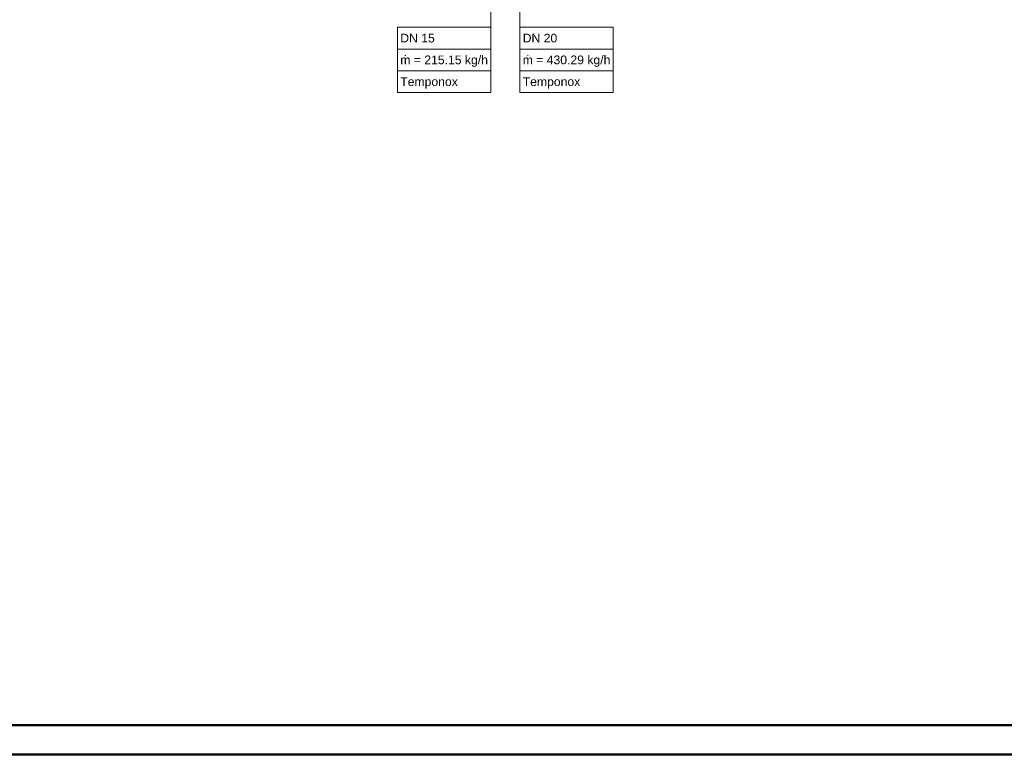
# Model space of a CAD drawing. Extents: x 635 to 1785, y -95 to 499.
# Tile 99 of 110: x 1356 to 1525, y -95 to 31. Entities that reach past the tile are written whole.
import ezdxf

# ---------------------------------------------------------------- set-up
doc = ezdxf.new("R2010")
doc.units = 0
doc.layers.get('0').update_dxf_attribs({"lineweight": 35})
for name, color, linetype, lineweight, true_color in [('H_Ruecklauf_Beschriftung', 5, 'Continuous', 18, 0x0000ff), ('H_Vorlauf_Beschriftung', 1, 'Continuous', 18, 0xff0000), ('Rahmen', 7, 'Continuous', 35, 0x009900)]:
    doc.layers.add(name, color=color, linetype=linetype, lineweight=lineweight, true_color=true_color)
doc.styles.get("Standard").update_dxf_attribs({"font": 'arial.ttf'})

# ---------------------------------------------------------------- blocks, each defined once
blk = doc.blocks.new('Bauteilbeschriftung-A06HSURQNL', base_point=(1420.48, 18.76))
at = {"color": 0, "linetype": 'ByBlock', "lineweight": -2, "ltscale": 0.18}
blk.add_line((1436.54, 30.01), (1436.54, 57.73), dxfattribs=at)
at = {"color": 0, "lineweight": -2}
for p, q in [((1420.48, 30.01), (1436.54, 30.01)), ((1420.48, 18.76), (1420.48, 30.01)), ((1436.54, 30.01), (1436.54, 18.76)), ((1420.48, 26.26), (1436.54, 26.26)), ((1420.48, 22.51), (1436.54, 22.51)), ((1436.54, 18.76), (1420.48, 18.76))]:
    blk.add_line(p, q, dxfattribs=at)
at = {"color": 0, "linetype": 'ByBlock', "lineweight": -2, "ltscale": 0.18, "char_height": 1.5, "attachment_point": 1}
for s, insert in [('{\\fArial;DN 15}', (1420.98, 28.89)), ('{\\fArial;ṁ = 215.15 kg/h}', (1420.98, 25.14)), ('{\\fArial;Temponox}', (1420.98, 21.39))]:
    blk.add_mtext(s, dxfattribs=dict(at, insert=insert))
blk = doc.blocks.new('Bauteilbeschriftung-A06HSUS0NL', base_point=(1441.54, 18.76))
at = {"color": 0, "linetype": 'ByBlock', "lineweight": -2, "ltscale": 0.18}
blk.add_line((1441.54, 30.01), (1441.54, 57.73), dxfattribs=at)
at = {"color": 0, "lineweight": -2}
for p, q in [((1441.54, 30.01), (1457.59, 30.01)), ((1441.54, 18.76), (1441.54, 30.01)), ((1457.59, 30.01), (1457.59, 18.76)), ((1441.54, 26.26), (1457.59, 26.26)), ((1441.54, 22.51), (1457.59, 22.51)), ((1457.59, 18.76), (1441.54, 18.76))]:
    blk.add_line(p, q, dxfattribs=at)
at = {"color": 0, "linetype": 'ByBlock', "lineweight": -2, "ltscale": 0.18, "char_height": 1.5, "attachment_point": 1}
for s, insert in [('{\\fArial;DN 20}', (1442.04, 28.89)), ('{\\fArial;ṁ = 430.29 kg/h}', (1442.04, 25.14)), ('{\\fArial;Temponox}', (1442.04, 21.39))]:
    blk.add_mtext(s, dxfattribs=dict(at, insert=insert))

msp = doc.modelspace()

# ---------------------------------------------------------------- linework, layer by layer
at = {"layer": 'Rahmen', "lineweight": 50, "ltscale": 0.5}
for points in [[(1785.06, -95.11), (1785.06, 498.89), (635.06, 498.89), (635.06, -95.11), (1435.06, -95.11), (1685.06, -95.11), (1785.06, -95.11)], [(1780.06, -90.11), (1780.06, 493.89), (660.06, 493.89), (660.06, -90.11), (1430.06, -90.11), (1680.06, -90.11), (1780.06, -90.11)]]:
    msp.add_lwpolyline(points, close=True, dxfattribs=at)

# ---------------------------------------------------------------- block references
at = {"layer": 'H_Ruecklauf_Beschriftung', "ltscale": 0.18}
msp.add_blockref('Bauteilbeschriftung-A06HSURQNL', (1420.48, 18.76), dxfattribs=at)
at = {"layer": 'H_Vorlauf_Beschriftung', "ltscale": 0.18}
msp.add_blockref('Bauteilbeschriftung-A06HSUS0NL', (1441.54, 18.76), dxfattribs=at)

doc.saveas('drawing.dxf')
